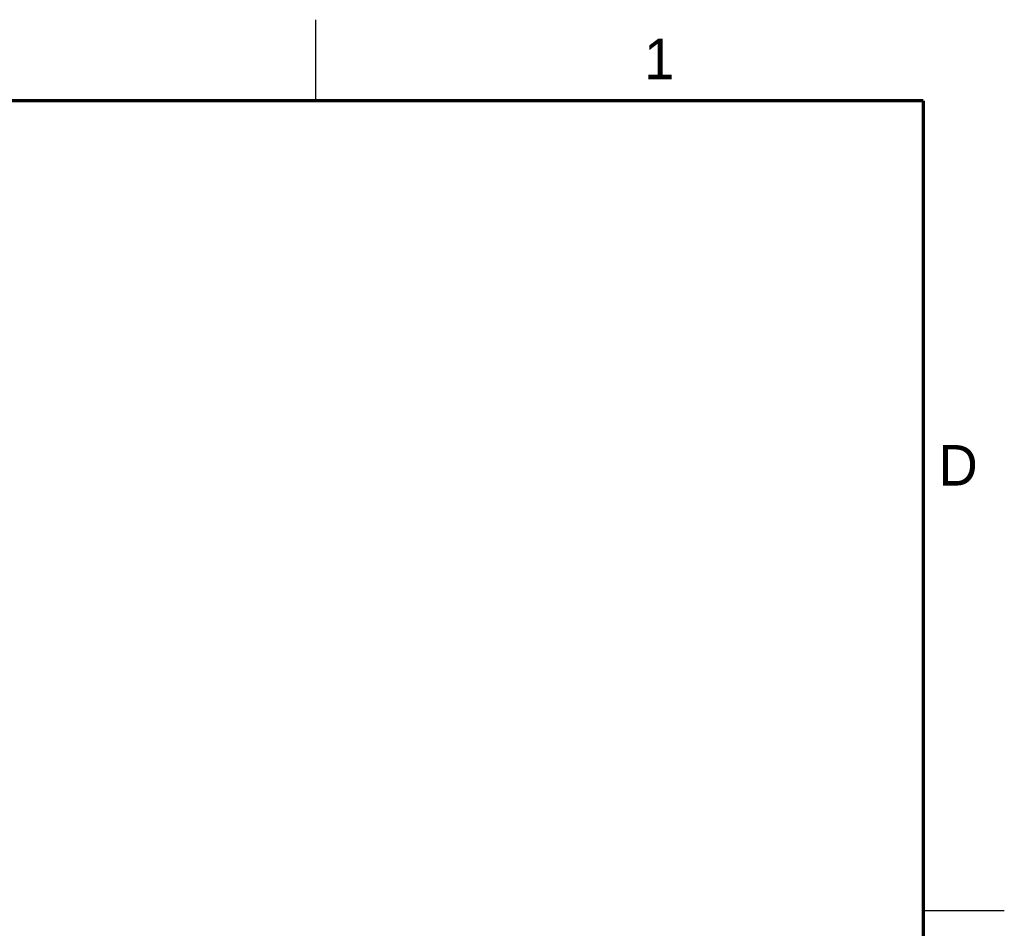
# Model space of a CAD drawing. Header units: inches. Extents: x 0 to 34, y 0 to 22.
# Tile 71 of 71: x 27.9 to 34, y 16.4 to 22. Entities that reach past the tile are written whole.
import ezdxf

# ---------------------------------------------------------------- set-up
doc = ezdxf.new("R2010")
doc.units = ezdxf.units.IN
doc.header["$LTSCALE"] = 1.87
doc.header["$MEASUREMENT"] = 0
doc.layers.get('0').update_dxf_attribs({"linetype": 'CONTINUOUS'})
doc.styles.add('TEXTSTYLE_2', font='txt')

msp = doc.modelspace()

# ---------------------------------------------------------------- linework, layer by layer
at = {"color": 2, "linetype": 'CONTINUOUS'}
for p, q in [((29.75, 22), (29.75, 21.5)), ((33.5, 16.5), (34, 16.5))]:
    msp.add_line(p, q, dxfattribs=at)
at = {"color": 7, "linetype": 'CONTINUOUS', "const_width": 0.02}
for points in [[(33.5, 21.5), (0.5, 21.5)], [(33.5, 0.5), (33.5, 21.5)]]:
    msp.add_lwpolyline(points, dxfattribs=at)

# ---------------------------------------------------------------- texts
at = {"color": 2, "linetype": 'CONTINUOUS', "char_height": 0.25, "width": 0.25, "attachment_point": 1, "line_spacing_factor": 0.9, "style": 'TEXTSTYLE_2'}
for s, insert in [('1', (31.7781, 21.8826)), ('D', (33.5947, 19.3736))]:
    msp.add_mtext(s, dxfattribs=dict(at, insert=insert))

doc.saveas('drawing.dxf')
